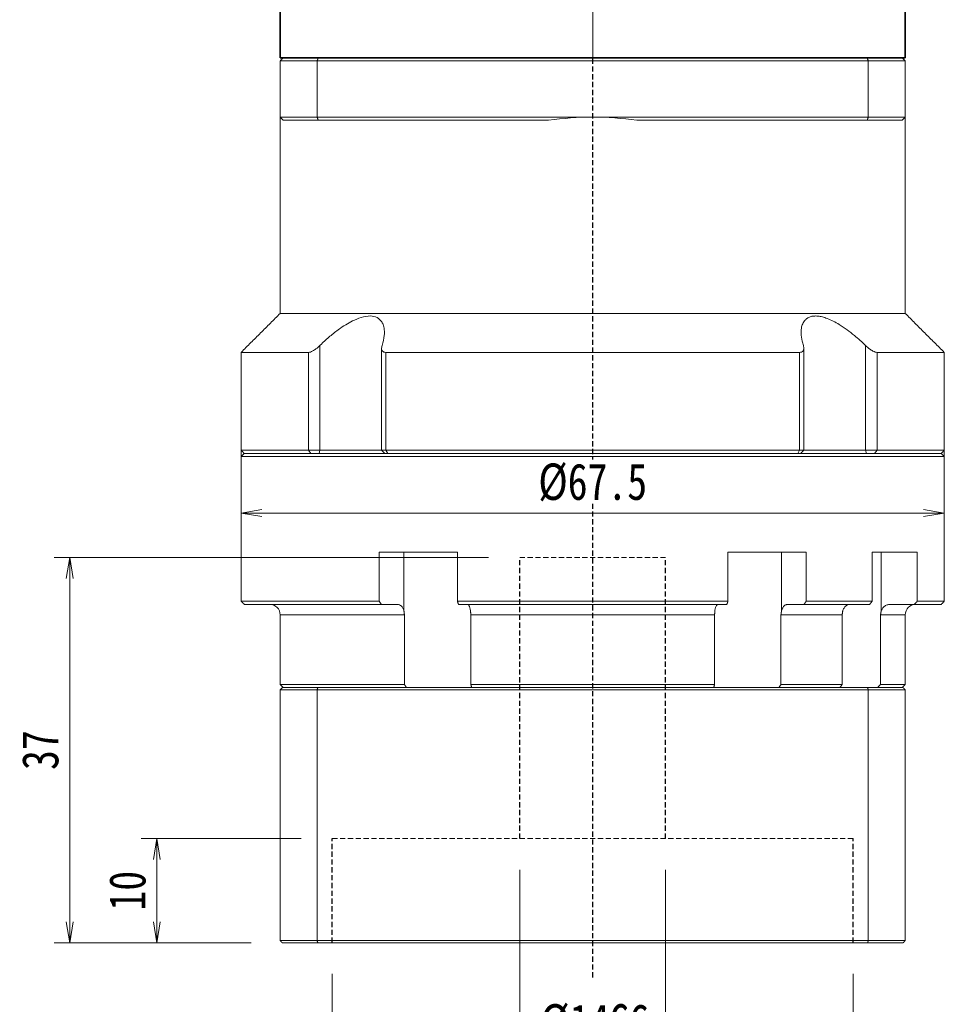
# Model space of a CAD drawing. Header units: millimetres. Extents: x -3 to 455, y -9 to 309.
# Tile 3 of 10: x 73 to 162, y 100 to 194. Entities that reach past the tile are written whole.
import ezdxf

# ---------------------------------------------------------------- set-up
doc = ezdxf.new("R2010")
doc.units = ezdxf.units.MM
doc.linetypes.add('DASHED', pattern=[0.75, 0.5, -0.25])
doc.linetypes.add('点画线', pattern=[18, 12, -2, 2, -2])
for name, color, linetype, lineweight in [('EB0_1', 7, 'Continuous', 35), ('中心线层', 1, '点画线', 18), ('尺寸线层', 3, 'Continuous', 18), ('粗实线层', 7, 'Continuous', 35)]:
    doc.layers.add(name, color=color, linetype=linetype, lineweight=lineweight)
doc.styles.add('宋体', font='SimSun.ttf', dxfattribs={"width": 0.8})
doc.dimstyles.new('A水平标注$0', dxfattribs={"dimtxt": 3.5, "dimasz": 2, "dimexe": 1.5, "dimexo": 3, "dimgap": 1.1, "dimtad": 1, "dimtoh": 1, "dimdec": 4, "dimdsep": 46, "dimtxsty": '宋体', "dimblk": 'OPEN', "dimcen": 3, "dimclrd": 3, "dimclre": 3, "dimclrt": 6, "dimadec": 0, "dimazin": 0, "dimtm": 1e-09, "dimtfac": 1, "dimtdec": 4, "dimtix": 1, "dimtmove": 0, "dimatfit": 3, "dimldrblk": 'OPEN', "dimfxl": 0, "dimlwd": 13, "dimlwe": 13, "dimarcsym": 0})

# ---------------------------------------------------------------- blocks, each defined once
blk = doc.blocks.new('_Open')
at = {"color": 0, "linetype": 'ByBlock', "lineweight": -2}
for p, q in [((-1, 0.167), (0, 0)), ((-1, -0.167), (0, 0)), ((0, 0), (-1, 0))]:
    blk.add_line(p, q, dxfattribs=at)
blk = doc.blocks.new('*D42')
at = {"layer": 'Defpoints', "color": 0, "transparency": 16777216}
for p in [(102.979, 105.58), (152.979, 105.58), (152.979, 87.479)]:
    blk.add_point(p, dxfattribs=at)
at = {"layer": '尺寸线层', "color": 3, "lineweight": 13, "transparency": 16777216}
for p, q in [((102.979, 102.58), (102.979, 85.979)), ((152.979, 102.58), (152.979, 85.979)), ((104.979, 87.479), (150.979, 87.479))]:
    blk.add_line(p, q, dxfattribs=at)
at = {"layer": '尺寸线层', "color": 3, "lineweight": 13, "transparency": 16777216, "xscale": 2, "yscale": 2, "zscale": 2, "rotation": 180}
blk.add_blockref('_Open', (102.979, 87.479), dxfattribs=at)
at = {"layer": '尺寸线层', "color": 3, "lineweight": 13, "transparency": 16777216, "xscale": 2, "yscale": 2, "zscale": 2}
blk.add_blockref('_Open', (152.979, 87.479), dxfattribs=at)
at = {"layer": '尺寸线层', "color": 6, "transparency": 16777216, "insert": (128.331, 90.418), "char_height": 3.5, "attachment_point": 5, "style": '宋体', "bg_fill": 3, "box_fill_scale": 1.1, "bg_fill_color": 257, "bg_fill_transparency": 0}
blk.add_mtext('%%C50E7', dxfattribs=at)
blk = doc.blocks.new('*D43')
at = {"layer": 'Defpoints', "color": 0, "transparency": 16777216}
for p in [(120.979, 115.58), (134.979, 115.58), (134.979, 94.914)]:
    blk.add_point(p, dxfattribs=at)
at = {"layer": '尺寸线层', "color": 3, "lineweight": 13, "transparency": 16777216}
for p, q in [((120.979, 112.58), (120.979, 93.414)), ((134.979, 112.58), (134.979, 93.414)), ((122.979, 94.914), (132.979, 94.914))]:
    blk.add_line(p, q, dxfattribs=at)
at = {"layer": '尺寸线层', "color": 3, "lineweight": 13, "transparency": 16777216, "xscale": 2, "yscale": 2, "zscale": 2, "rotation": 180}
blk.add_blockref('_Open', (120.979, 94.914), dxfattribs=at)
at = {"layer": '尺寸线层', "color": 3, "lineweight": 13, "transparency": 16777216, "xscale": 2, "yscale": 2, "zscale": 2}
blk.add_blockref('_Open', (134.979, 94.914), dxfattribs=at)
at = {"layer": '尺寸线层', "color": 6, "transparency": 16777216, "insert": (128.174, 97.853), "char_height": 3.5, "attachment_point": 5, "style": '宋体', "bg_fill": 3, "box_fill_scale": 1.1, "bg_fill_color": 257, "bg_fill_transparency": 0}
blk.add_mtext('%%C14G6', dxfattribs=at)
blk = doc.blocks.new('*D44')
at = {"layer": 'Defpoints', "color": 0, "transparency": 16777216}
for p in [(102.979, 115.58), (86.139, 105.58), (98.179, 105.58)]:
    blk.add_point(p, dxfattribs=at)
at = {"layer": '尺寸线层', "color": 3, "lineweight": 13, "transparency": 16777216}
for p, q in [((99.979, 115.58), (84.639, 115.58)), ((86.139, 113.58), (86.139, 107.58)), ((95.179, 105.58), (84.639, 105.58))]:
    blk.add_line(p, q, dxfattribs=at)
at = {"layer": '尺寸线层', "color": 3, "lineweight": 13, "transparency": 16777216, "xscale": 2, "yscale": 2, "zscale": 2}
for p, rotation in [((86.139, 115.58), 90), ((86.139, 105.58), 270)]:
    blk.add_blockref('_Open', p, dxfattribs=dict(at, rotation=rotation))
at = {"layer": '尺寸线层', "color": 6, "transparency": 16777216, "insert": (83.328, 110.58), "char_height": 3.5, "attachment_point": 5, "rotation": 90, "style": '宋体', "bg_fill": 3, "box_fill_scale": 1.1, "bg_fill_color": 257, "bg_fill_transparency": 0}
blk.add_mtext('10', dxfattribs=at)
blk = doc.blocks.new('*D45')
at = {"layer": 'Defpoints', "color": 0, "transparency": 16777216}
for p in [(120.979, 142.58), (77.778, 105.58), (98.179, 105.58)]:
    blk.add_point(p, dxfattribs=at)
at = {"layer": '尺寸线层', "color": 3, "lineweight": 13, "transparency": 16777216}
for p, q in [((117.979, 142.58), (76.278, 142.58)), ((77.778, 140.58), (77.778, 107.58)), ((95.179, 105.58), (76.278, 105.58))]:
    blk.add_line(p, q, dxfattribs=at)
at = {"layer": '尺寸线层', "color": 3, "lineweight": 13, "transparency": 16777216, "xscale": 2, "yscale": 2, "zscale": 2}
for p, rotation in [((77.778, 142.58), 90), ((77.778, 105.58), 270)]:
    blk.add_blockref('_Open', p, dxfattribs=dict(at, rotation=rotation))
at = {"layer": '尺寸线层', "color": 6, "transparency": 16777216, "insert": (74.967, 124.08), "char_height": 3.5, "attachment_point": 5, "rotation": 90, "style": '宋体', "bg_fill": 3, "box_fill_scale": 1.1, "bg_fill_color": 257, "bg_fill_transparency": 0}
blk.add_mtext('37', dxfattribs=at)
blk = doc.blocks.new('*D46')
at = {"layer": 'Defpoints', "color": 0, "transparency": 16777216}
for p in [(94.229, 157.58), (161.729, 157.58), (94.229, 146.848)]:
    blk.add_point(p, dxfattribs=at)
at = {"layer": '尺寸线层', "color": 3, "lineweight": 13, "transparency": 16777216}
for p, q in [((94.229, 154.58), (94.229, 145.348)), ((161.729, 154.58), (161.729, 145.348)), ((159.729, 146.848), (96.229, 146.848))]:
    blk.add_line(p, q, dxfattribs=at)
at = {"layer": '尺寸线层', "color": 3, "lineweight": 13, "transparency": 16777216, "xscale": 2, "yscale": 2, "zscale": 2, "rotation": 180}
blk.add_blockref('_Open', (94.229, 146.848), dxfattribs=at)
at = {"layer": '尺寸线层', "color": 3, "lineweight": 13, "transparency": 16777216, "xscale": 2, "yscale": 2, "zscale": 2}
blk.add_blockref('_Open', (161.729, 146.848), dxfattribs=at)
at = {"layer": '尺寸线层', "color": 6, "transparency": 16777216, "insert": (127.979, 149.787), "char_height": 3.5, "attachment_point": 5, "style": '宋体', "bg_fill": 3, "box_fill_scale": 1.1, "bg_fill_color": 257, "bg_fill_transparency": 0}
blk.add_mtext('%%c67.5', dxfattribs=at)

msp = doc.modelspace()

# ---------------------------------------------------------------- linework, layer by layer
at = {"color": 7, "linetype": 'Continuous', "lineweight": 15}
for p, q in [((97.97927, 190.27975), (101.52175, 190.27975)), ((97.97927, 190.27975), (97.97927, 184.87975)), ((101.63539, 190.57975), (98.27927, 190.57975)), ((101.52175, 184.87975), (101.52175, 190.27975)), ((101.52175, 190.27975), (154.43678, 190.27975)), ((154.32315, 190.57975), (101.63539, 190.57975)), ((157.67927, 190.57975), (154.32315, 190.57975)), ((154.43678, 190.27975), (157.97927, 190.27975)), ((154.43678, 190.27975), (154.43678, 184.87975)), ((157.97927, 184.87975), (157.97927, 190.27975)), ((101.52175, 184.87975), (97.97927, 184.87975)), ((98.27927, 184.57975), (101.63539, 184.57975)), ((127.97927, 184.87975), (101.52175, 184.87975)), ((101.63539, 184.57975), (123.74725, 184.57975)), ((154.43678, 184.87975), (127.97927, 184.87975)), ((132.21129, 184.57975), (154.32315, 184.57975)), ((154.32315, 184.57975), (157.67927, 184.57975)), ((157.97927, 184.87975), (154.43678, 184.87975)), ((157.97927, 166.02975), (97.97927, 166.02975)), ((101.79769, 152.87975), (101.79769, 162.94919)), ((154.16084, 162.94919), (154.16084, 152.87975)), ((100.68739, 162.27975), (94.22927, 162.27975)), ((100.68739, 162.27975), (100.68739, 152.87975)), ((147.83414, 162.27975), (108.12439, 162.27975)), ((108.12439, 152.87975), (108.12439, 162.27975)), ((147.83414, 162.27975), (147.83414, 152.87975)), ((161.72927, 162.27975), (155.27114, 162.27975)), ((155.27114, 152.87975), (155.27114, 162.27975)), ((100.68739, 152.87975), (94.22927, 152.87975)), ((94.22927, 152.27975), (127.97927, 152.27975)), ((94.52927, 152.57975), (100.92999, 152.57975)), ((127.97927, 152.57975), (94.52927, 152.57975)), ((101.79769, 152.87975), (100.68739, 152.87975)), ((100.92999, 152.57975), (100.68739, 152.87975)), ((101.70719, 152.57975), (101.79769, 152.87975)), ((107.71269, 152.87975), (101.79769, 152.87975)), ((108.12439, 152.87975), (107.71269, 152.87975)), ((147.83414, 152.87975), (108.12439, 152.87975)), ((108.30088, 152.57975), (108.12439, 152.87975)), ((108.30088, 152.57975), (147.65765, 152.57975)), ((161.42927, 152.57975), (127.97927, 152.57975)), ((127.97927, 152.27975), (161.72927, 152.27975)), ((147.83414, 152.87975), (147.65765, 152.57975)), ((148.24585, 152.87975), (147.83414, 152.87975)), ((154.16084, 152.87975), (148.24585, 152.87975)), ((154.16084, 152.87975), (154.25134, 152.57975)), ((155.27114, 152.87975), (154.16084, 152.87975)), ((155.27114, 152.87975), (155.02855, 152.57975)), ((155.02855, 152.57975), (161.42927, 152.57975)), ((161.72927, 152.87975), (155.27114, 152.87975)), ((107.49248, 143.07975), (107.49248, 138.37975)), ((107.49248, 143.07975), (114.99519, 143.07975)), ((109.8566, 143.07975), (109.8566, 137.46314)), ((114.99519, 138.37975), (114.99519, 143.07975)), ((140.96334, 143.07975), (140.96334, 138.37975)), ((140.96334, 143.07975), (148.46606, 143.07975)), ((146.10193, 143.07975), (146.10193, 137.46314)), ((148.46606, 138.37975), (148.46606, 143.07975)), ((154.80004, 143.07975), (154.80004, 138.37975)), ((154.80004, 143.07975), (159.13174, 143.07975)), ((155.67562, 143.07975), (155.67562, 137.46314)), ((159.13174, 138.37975), (159.13174, 143.07975)), ((107.49248, 138.37975), (94.22927, 138.37975)), ((94.52927, 138.07975), (107.68552, 138.07975)), ((107.68552, 138.07975), (109.26217, 138.07975)), ((140.96334, 138.37975), (114.99519, 138.37975)), ((115.09791, 138.07975), (140.86063, 138.07975)), ((146.69637, 138.07975), (148.27302, 138.07975)), ((148.27302, 138.07975), (154.56998, 138.07975)), ((154.80004, 138.37975), (148.46606, 138.37975)), ((156.54462, 138.07975), (158.84953, 138.07975)), ((158.84953, 138.07975), (161.42927, 138.07975)), ((161.72927, 138.37975), (159.13174, 138.37975)), ((97.97927, 137.07975), (109.90641, 137.07975)), ((109.90641, 137.07975), (109.90641, 130.37975)), ((116.27856, 137.07975), (139.67997, 137.07975)), ((116.27856, 130.37975), (116.27856, 137.07975)), ((139.67997, 137.07975), (139.67997, 130.37975)), ((146.05213, 130.37975), (146.05213, 137.07975)), ((146.05213, 137.07975), (151.92445, 137.07975)), ((151.92445, 137.07975), (151.92445, 130.37975)), ((155.60341, 130.37975), (155.60341, 137.07975)), ((155.60341, 137.07975), (157.97927, 137.07975)), ((109.90641, 130.37975), (97.97927, 130.37975)), ((97.97927, 129.87975), (101.52175, 129.87975)), ((97.97927, 129.87975), (97.97927, 105.77975)), ((101.59746, 130.07975), (98.17927, 130.07975)), ((101.52175, 129.87975), (154.43678, 129.87975)), ((101.52175, 129.87975), (101.52175, 105.77975)), ((154.36108, 130.07975), (101.59746, 130.07975)), ((139.67997, 130.37975), (116.27856, 130.37975)), ((151.92445, 130.37975), (146.05213, 130.37975)), ((157.77927, 130.07975), (154.36108, 130.07975)), ((154.43678, 129.87975), (154.43678, 105.77975)), ((154.43678, 129.87975), (157.97927, 129.87975)), ((157.97927, 130.37975), (155.60341, 130.37975)), ((157.97927, 129.87975), (157.97927, 105.77975)), ((101.52175, 105.77975), (97.97927, 105.77975)), ((98.17927, 105.57975), (101.59746, 105.57975)), ((154.43678, 105.77975), (101.52175, 105.77975)), ((101.59746, 105.57975), (154.36108, 105.57975)), ((154.36108, 105.57975), (157.77927, 105.57975)), ((157.97927, 105.77975), (154.43678, 105.77975))]:
    msp.add_line(p, q, dxfattribs=at)
at = {"color": 1, "linetype": 'DASHED'}
msp.add_line((127.97927, 102.25483), (127.97927, 190.57975), dxfattribs=at)
at = {"color": 6, "linetype": 'DASHED', "lineweight": 15}
for p, q in [((120.97927, 142.57975), (134.97927, 142.57975)), ((102.97927, 115.57975), (152.97927, 115.57975))]:
    msp.add_line(p, q, dxfattribs=at)
at = {"color": 6, "linetype": 'DASHED'}
for p, q in [((120.97927, 115.57975), (120.97927, 142.57975)), ((134.97927, 115.57975), (134.97927, 142.57975)), ((102.97927, 105.57975), (102.97927, 115.57975)), ((152.97927, 105.57975), (152.97927, 115.57975))]:
    msp.add_line(p, q, dxfattribs=at)
at = {"color": 7, "linetype": 'Continuous', "lineweight": 15}
for centre, radius, start, end in [((127.97927, 154.87975), 30, 90, 98.1096145), ((127.97927, 154.87975), 30, 81.8903855, 90), ((96.97927, 137.07975), 1, 0, 90), ((158.97927, 137.07975), 1, 90, 180)]:
    msp.add_arc(centre, radius, start, end, dxfattribs=at)
for points in [[(97.97927, 190.27975), (98.27927, 190.57975)], [(101.52175, 190.27975), (101.63539, 190.57975)], [(154.43678, 190.27975), (154.32315, 190.57975)], [(157.67927, 190.57975), (157.97927, 190.27975)], [(97.97927, 166.02975), (97.97927, 184.87975)], [(97.97927, 184.87975), (98.27927, 184.57975)], [(101.52175, 184.87975), (101.63539, 184.57975)], [(154.32315, 184.57975), (154.43678, 184.87975)], [(157.67927, 184.57975), (157.97927, 184.87975)], [(157.97927, 184.87975), (157.97927, 166.02975)], [(94.22927, 162.27975), (97.97927, 166.02975)], [(157.97927, 166.02975), (161.72927, 162.27975)], [(107.71269, 152.87975), (107.71269, 162.68995)], [(148.24585, 162.68783), (148.24585, 152.87975)], [(94.22927, 152.87975), (94.22927, 162.27975)], [(161.72927, 162.27975), (161.72927, 152.87975)], [(94.52927, 152.57975), (94.22927, 152.87975)], [(94.22927, 152.27975), (94.52927, 152.57975)], [(94.22927, 138.37975), (94.22927, 152.27975)], [(108.01269, 152.57975), (107.71269, 152.87975)], [(148.24585, 152.87975), (147.94585, 152.57975)], [(161.72927, 152.87975), (161.42927, 152.57975)], [(161.42927, 152.57975), (161.72927, 152.27975)], [(161.72927, 152.27975), (161.72927, 138.37975)], [(94.52927, 138.07975), (94.22927, 138.37975)], [(107.68552, 138.07975), (107.49248, 138.37975)], [(114.99519, 138.37975), (115.09791, 138.07975)], [(140.86063, 138.07975), (140.96334, 138.37975)], [(148.46606, 138.37975), (148.27302, 138.07975)], [(154.56998, 138.07975), (154.80004, 138.37975)], [(159.13174, 138.37975), (158.84953, 138.07975)], [(161.72927, 138.37975), (161.42927, 138.07975)], [(109.8566, 137.46314), (109.90641, 137.07975)], [(116.27856, 137.07975), (116.25311, 137.46314)], [(139.70542, 137.46314), (139.67997, 137.07975)], [(146.05213, 137.07975), (146.10193, 137.46314)], [(151.98259, 137.46314), (151.92445, 137.07975)], [(155.60341, 137.07975), (155.67562, 137.46314)], [(97.97927, 130.37975), (97.97927, 137.07975)], [(157.97927, 137.07975), (157.97927, 130.37975)], [(98.27927, 130.07975), (97.97927, 130.37975)], [(97.97927, 129.87975), (98.17927, 130.07975)], [(101.52175, 129.87975), (101.59746, 130.07975)], [(110.11415, 130.07975), (109.90641, 130.37975)], [(116.27856, 130.37975), (116.36443, 130.07975)], [(139.5941, 130.07975), (139.67997, 130.37975)], [(146.05213, 130.37975), (145.84439, 130.07975)], [(151.70536, 130.07975), (151.92445, 130.37975)], [(154.43678, 129.87975), (154.36108, 130.07975)], [(155.60341, 130.37975), (155.31396, 130.07975)], [(157.97927, 130.37975), (157.67927, 130.07975)], [(157.77927, 130.07975), (157.97927, 129.87975)], [(98.17927, 105.57975), (97.97927, 105.77975)], [(101.59746, 105.57975), (101.52175, 105.77975)], [(154.36108, 105.57975), (154.43678, 105.77975)], [(157.97927, 105.77975), (157.77927, 105.57975)]]:
    msp.add_open_spline(points, degree=1, dxfattribs=at)
for points, knots in [([(107.75927, 162.94919), (107.84559, 163.27388), (107.98645, 163.8037), (107.98666, 164.47347), (107.88714, 164.93879), (107.69406, 165.29904), (107.3815, 165.61263), (106.83717, 165.81935), (106.00872, 165.74997), (105.17509, 165.44435), (104.42961, 165.04697), (103.67472, 164.55802), (102.85756, 163.92878), (102.21215, 163.35304), (101.8712, 163.02082), (101.79769, 162.94919)], [0, 0, 0, 0, 1.11182372, 1.81420612, 2.51566033, 3.04483602, 3.57329486, 4.42953716, 5.28825035, 6.10443456, 6.713373, 7.32328678, 8.2077147, 9.09350394, 9.33698598, 9.33698598, 9.33698598, 9.33698598]), ([(154.16084, 162.94919), (153.99207, 163.11177), (153.65318, 163.43821), (153.06665, 163.94772), (152.39963, 164.47172), (151.71308, 164.93546), (151.06843, 165.29801), (150.52571, 165.54099), (150.02795, 165.70059), (149.59307, 165.78013), (149.19239, 165.78513), (148.85199, 165.7157), (148.57135, 165.58106), (148.31839, 165.36714), (148.11553, 165.04884), (147.97687, 164.5628), (147.96572, 163.93183), (148.07397, 163.35641), (148.17723, 163.02082), (148.19927, 162.94919)], [0, 0, 0, 0, 0.55390255, 1.11219241, 1.80637677, 2.51506714, 3.03717136, 3.57200964, 3.99551925, 4.43064956, 4.85454164, 5.29218289, 5.69654568, 6.11000127, 6.71052621, 7.32805336, 8.20046253, 9.09705721, 9.34037366, 9.34037366, 9.34037366, 9.34037366]), ([(101.79769, 162.94919), (101.67377, 162.83522), (101.46064, 162.63918), (101.13771, 162.42839), (100.87667, 162.30363), (100.75004, 162.28766), (100.68739, 162.27975)], [0, 0, 0, 0, 0.46169038, 0.7941049, 1.05906551, 1.31852152, 1.31852152, 1.31852152, 1.31852152]), ([(108.12439, 162.27975), (108.05593, 162.28676), (107.91929, 162.30073), (107.77523, 162.4146), (107.68672, 162.62348), (107.73233, 162.82826), (107.75927, 162.94919)], [0, 0, 0, 0, 0.171395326, 0.342031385, 0.579724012, 0.922519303, 0.922519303, 0.922519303, 0.922519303]), ([(148.19927, 162.94919), (148.22525, 162.83522), (148.26994, 162.63918), (148.19316, 162.42839), (148.05246, 162.30363), (147.9064, 162.28766), (147.83414, 162.27975)], [0, 0, 0, 0, 0.32309471, 0.555721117, 0.741142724, 0.922712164, 0.922712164, 0.922712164, 0.922712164]), ([(155.27114, 162.27975), (155.2124, 162.28676), (155.09517, 162.30073), (154.84553, 162.4146), (154.51628, 162.62348), (154.29281, 162.82826), (154.16084, 162.94919)], [0, 0, 0, 0, 0.24497537, 0.48886552, 0.82859963, 1.31855699, 1.31855699, 1.31855699, 1.31855699]), ([(109.26217, 138.07975), (109.2868, 138.0784), (109.38354, 138.07309), (109.54922, 137.99559), (109.72802, 137.79707), (109.81953, 137.59597), (109.85241, 137.47816), (109.8566, 137.46314)], [0, 0, 0, 0, 0.089884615, 0.353044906, 0.616157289, 0.879026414, 0.917446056, 0.917446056, 0.917446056, 0.917446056]), ([(116.25311, 137.46314), (116.23489, 137.56266), (116.1984, 137.76187), (116.10476, 137.97106), (116.01311, 138.06865), (115.95578, 138.07699), (115.93682, 138.07975)], [0, 0, 0, 0, 0.209448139, 0.41923009, 0.629206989, 0.732971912, 0.732971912, 0.732971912, 0.732971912]), ([(140.02171, 138.07975), (140.00861, 138.0784), (139.95713, 138.07309), (139.86897, 137.99559), (139.77384, 137.79707), (139.72514, 137.59597), (139.70765, 137.47816), (139.70542, 137.46314)], [0, 0, 0, 0, 0.071830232, 0.282131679, 0.492394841, 0.702463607, 0.733166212, 0.733166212, 0.733166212, 0.733166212]), ([(146.10193, 137.46314), (146.11716, 137.5132), (146.14806, 137.61477), (146.21409, 137.74862), (146.29326, 137.86547), (146.38347, 137.95912), (146.48334, 138.02809), (146.58836, 138.07167), (146.66071, 138.07708), (146.69637, 138.07975)], [0, 0, 0, 0, 0.129312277, 0.26236267, 0.391927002, 0.525242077, 0.654927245, 0.788365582, 0.918031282, 0.918031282, 0.918031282, 0.918031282]), ([(152.69101, 138.07975), (152.66164, 138.07845), (152.58974, 138.07526), (152.47584, 138.04428), (152.35505, 137.9841), (152.24275, 137.89704), (152.14413, 137.78777), (152.06045, 137.65718), (152.00997, 137.54553), (151.98758, 137.47816), (151.98259, 137.46314)], [0, 0, 0, 0, 0.09807966, 0.24010858, 0.38625761, 0.52825849, 0.67438467, 0.81625319, 0.9622461, 1.00416857, 1.00416857, 1.00416857, 1.00416857]), ([(155.67562, 137.46314), (155.7257, 137.56266), (155.82593, 137.76187), (156.08323, 137.97106), (156.33503, 138.06865), (156.49253, 138.07699), (156.54462, 138.07975)], [0, 0, 0, 0, 0.32309769, 0.64671032, 0.97062368, 1.13069293, 1.13069293, 1.13069293, 1.13069293])]:
    msp.add_open_spline(points, degree=3, knots=knots, dxfattribs=at)
at = {"layer": 'EB0_1'}
msp.add_line((157.97927, 190.57975), (97.97927, 190.57975), dxfattribs=at)
at = {"layer": '中心线层'}
msp.add_line((127.97927, 190.57975), (127.97927, 269.85201), dxfattribs=at)
at = {"layer": '粗实线层'}
for p, q in [((97.97927, 190.57975), (97.97927, 202.07975)), ((157.97927, 190.57975), (157.97927, 202.07975))]:
    msp.add_line(p, q, dxfattribs=at)

# ---------------------------------------------------------------- next in the draw order: dimensions: what is measured, and where the dimension line sits
at = {"layer": '尺寸线层'}
dim = msp.add_linear_dim(base=(94.22927, 146.84796), p1=(161.72927, 157.57975), p2=(94.22927, 157.57975), text='%%c<>', dimstyle='A水平标注$0', override={"dimblk": 'Open', "dimtfill": 1, "dimtfillclr": 256}, dxfattribs=at)
dim.commit()
dim.dimension.update_dxf_attribs({"geometry": '*D46', "text_midpoint": (127.97927, 149.78664)})
dim = msp.add_linear_dim(base=(152.97927, 87.47934), p1=(102.97927, 105.57975), p2=(152.97927, 105.57975), text='%%C<>E7', dimstyle='A水平标注$0', override={"dimblk": 'Open', "dimtfill": 1, "dimtfillclr": 256}, dxfattribs=at)
dim.commit()
dim.dimension.update_dxf_attribs({"geometry": '*D42', "text_midpoint": (128.33083, 87.47934), "dimtype": 160})

# ---------------------------------------------------------------- next in the draw order: dimensions: what is measured, and where the dimension line sits
dim = msp.add_linear_dim(base=(86.13879, 105.57975), p1=(102.97927, 115.57975), p2=(98.17927, 105.57975), angle=90, dimstyle='A水平标注$0', override={"dimblk": 'Open', "dimtfill": 1, "dimtfillclr": 256}, dxfattribs=at)
dim.commit()
dim.dimension.update_dxf_attribs({"geometry": '*D44', "text_midpoint": (86.13879, 110.57975), "dimtype": 160})
dim = msp.add_linear_dim(base=(134.97927, 94.91421), p1=(120.97927, 115.57975), p2=(134.97927, 115.57975), text='%%C<>G6', dimstyle='A水平标注$0', override={"dimblk": 'Open', "dimtfill": 1, "dimtfillclr": 256}, dxfattribs=at)
dim.commit()
dim.dimension.update_dxf_attribs({"geometry": '*D43', "text_midpoint": (128.1743, 94.91421), "dimtype": 160})

# ---------------------------------------------------------------- next in the draw order: dimensions: what is measured, and where the dimension line sits
dim = msp.add_linear_dim(base=(77.77797, 105.57975), p1=(120.97927, 142.57975), p2=(98.17927, 105.57975), angle=90, dimstyle='A水平标注$0', override={"dimblk": 'Open', "dimtfill": 1, "dimtfillclr": 256}, dxfattribs=at)
dim.commit()
dim.dimension.update_dxf_attribs({"geometry": '*D45', "text_midpoint": (77.77797, 124.07975), "dimtype": 160})

doc.saveas('drawing.dxf')
